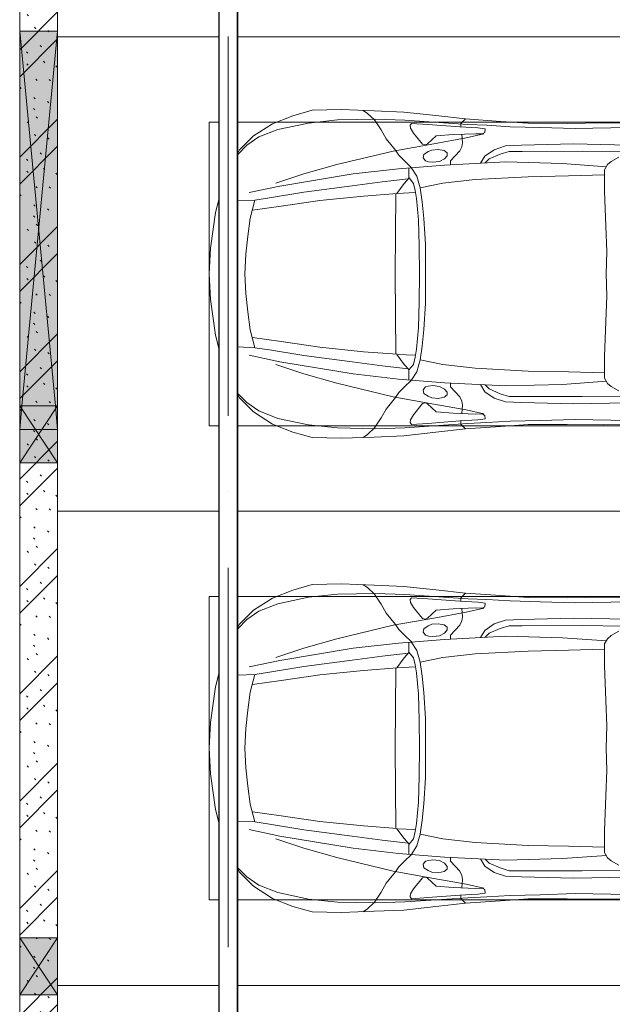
# Model space of a CAD drawing. Header units: millimetres. Extents: x -32229 to 192519, y -13689 to 125138.
# Tile 188 of 256: x 37335 to 40460, y 104500 to 109690. Entities that reach past the tile are written whole.
import ezdxf

# ---------------------------------------------------------------- set-up
doc = ezdxf.new("R2010")
doc.units = ezdxf.units.MM
doc.linetypes.add('ADSK_Осевая', pattern=[2800, 2000, -400, 0, -400])
for name, color, linetype, lineweight in [('A-DETL-GENF-OTLN', 7, 'Continuous', 18), ('A-GLAZ-____-MCUT', 7, 'Continuous', 9), ('A-GLAZ-____-OTLN', 7, 'Continuous', 18), ('A-WALL-____-PATT', 7, 'Continuous', 40), ('C-PRKG-____-OTLN', 7, 'Continuous', 18), ('E-CABL-TRAY-CNTR', 7, 'ADSK_Осевая', 18), ('E-CABL-TRAY-OTLN', 7, 'Continuous', 18), ('I-WALL-____-MCUT', 7, 'Continuous', 40)]:
    doc.layers.add(name, color=color, linetype=linetype, lineweight=lineweight)

# ---------------------------------------------------------------- blocks, each defined once
blk = doc.blocks.new('АР_Машиноместо - 4900x2400_М__5300х2500_-V27--01 ЭЛ')
at = {"layer": 'A-DETL-GENF-OTLN', "color": 253, "lineweight": 13, "true_color": 0xaaaaaa}
for p, q in [((927, 4466.6), (858.8, 4450)), ((1114.6, 4493), (927, 4466.6)), ((1250, 4500), (1114.6, 4493)), ((1250, 4500), (1385.4, 4493)), ((1385.4, 4493), (1573, 4466.6)), ((1573, 4466.6), (1641.2, 4450)), ((596.3, 4340.6), (522.5, 4267.9)), ((612.9, 4350), (596.3, 4340.6)), ((861.2, 4260.3), (865, 4350)), ((1250, 4312), (1146, 4306.7)), ((1250, 4312), (1354, 4306.7)), ((1638.8, 4260.3), (1635, 4350)), ((1887.1, 4350), (1903.7, 4340.6)), ((1903.7, 4340.6), (1977.5, 4267.9)), ((522.5, 4267.9), (458.6, 4167)), ((955.5, 4283.9), (861, 4259.4)), ((914, 4272.5), (893.6, 4121.6)), ((1050.4, 4297.3), (955.5, 4283.9)), ((1146, 4306.7), (1050.4, 4297.3)), ((1354, 4306.7), (1449.6, 4297.3)), ((1449.6, 4297.3), (1544.5, 4283.9)), ((1544.5, 4283.9), (1639, 4259.4)), ((1586, 4272.5), (1606.4, 4121.6)), ((1977.5, 4267.9), (2041.4, 4167)), ((458.6, 4167), (416.4, 4059.2)), ((2041.4, 4167), (2083.6, 4059.2)), ((893.6, 4121.6), (863.9, 3917.5)), ((1606.4, 4121.6), (1636.1, 3917.5)), ((416.4, 4059.2), (387.4, 3958.4)), ((2083.6, 4059.2), (2112.6, 3958.4)), ((387.4, 3958.4), (384, 3802.9)), ((2112.6, 3958.4), (2116, 3802.9)), ((863.9, 3917.5), (840.1, 3687.8)), ((1636.1, 3917.5), (1659.9, 3687.8)), ((384, 3802.9), (390.2, 3630)), ((2116, 3802.9), (2109.8, 3630)), ((403.8, 3665.5), (388.1, 3688.4)), ((840.1, 3687.8), (826.6, 3509.6)), ((1659.9, 3687.8), (1673.4, 3509.6)), ((2096.2, 3665.5), (2111.9, 3688.4)), ((438.6, 3629.8), (403.8, 3665.5)), ((2061.4, 3629.8), (2096.2, 3665.5)), ((390.2, 3630), (397.1, 3474.2)), ((491.4, 3594.2), (438.6, 3629.8)), ((537.9, 3567), (491.4, 3594.2)), ((1962.1, 3567), (2008.6, 3594.2)), ((2008.6, 3594.2), (2061.4, 3629.8)), ((2109.8, 3630), (2102.9, 3474.2)), ((598.3, 3518.6), (537.9, 3567)), ((1901.7, 3518.6), (1962.1, 3567)), ((624.9, 3501.2), (598.3, 3518.6)), ((654.7, 3470.4), (624.9, 3501.2)), ((676.4, 3260.1), (695.7, 3502.8)), ((773.2, 3472.4), (825.6, 3512.1)), ((825.6, 3512.1), (821, 3413)), ((1250, 3520.1), (827.2, 3517.2)), ((1250, 3520.1), (1672.8, 3517.2)), ((1674.4, 3512.1), (1679, 3413)), ((1726.8, 3472.4), (1674.4, 3512.1)), ((1823.6, 3260.1), (1804.3, 3502.8)), ((1845.3, 3470.4), (1875.1, 3501.2)), ((1875.1, 3501.2), (1901.7, 3518.6)), ((397.1, 3474.2), (415.7, 3305.9)), ((456.6, 3434.5), (466.2, 3441.1)), ((462.2, 3347.3), (456.6, 3434.5)), ((466.2, 3441.1), (481.5, 3439.1)), ((481.5, 3439.1), (508, 3422.8)), ((690.2, 3433.7), (654.7, 3470.4)), ((744.1, 3447.2), (691.3, 3447.2)), ((773, 3424.2), (744.1, 3447.2)), ((744.3, 3447), (773.2, 3472.4)), ((1755.7, 3447), (1726.8, 3472.4)), ((1727, 3424.2), (1755.7, 3447)), ((1755.7, 3447.2), (1808.7, 3447.2)), ((1809.8, 3433.7), (1845.3, 3470.4)), ((2018.5, 3439.1), (1992, 3422.8)), ((2033.8, 3441.1), (2018.5, 3439.1)), ((2043.4, 3434.5), (2033.8, 3441.1)), ((2037.8, 3347.3), (2043.4, 3434.5)), ((2102.9, 3474.2), (2084.3, 3305.9)), ((508, 3422.8), (566.8, 3375.1)), ((566.8, 3375.1), (569.7, 3360.7)), ((811.1, 3414.8), (773, 3424.2)), ((853.3, 3407.2), (811.1, 3414.8)), ((965.3, 3397.8), (853.3, 3407.2)), ((1102.5, 3394.3), (965.3, 3397.8)), ((1250, 3391.3), (1102.5, 3394.3)), ((1250, 3391.3), (1397.5, 3394.3)), ((1397.5, 3394.3), (1534.7, 3397.8)), ((1534.7, 3397.8), (1646.7, 3407.2)), ((1646.7, 3407.2), (1688.9, 3414.8)), ((1688.9, 3414.8), (1727, 3424.2)), ((1933.2, 3375.1), (1930.3, 3360.7)), ((1992, 3422.8), (1933.2, 3375.1)), ((474.8, 3179.9), (462.2, 3347.3)), ((564.6, 3349.7), (522.2, 3303.2)), ((569.7, 3360.7), (564.6, 3349.7)), ((593.6, 3292.5), (597.1, 3327.4)), ((597.1, 3327.4), (605.2, 3346.8)), ((605.2, 3346.8), (620, 3369.3)), ((620, 3369.3), (638.7, 3372.5)), ((638.7, 3372.5), (654.1, 3360.7)), ((654.1, 3360.7), (658.7, 3344.5)), ((658.7, 3344.5), (661.1, 3321.2)), ((1841.3, 3344.5), (1838.9, 3321.2)), ((1845.9, 3360.7), (1841.3, 3344.5)), ((1861.3, 3372.5), (1845.9, 3360.7)), ((1880, 3369.3), (1861.3, 3372.5)), ((1894.8, 3346.8), (1880, 3369.3)), ((1902.9, 3327.4), (1894.8, 3346.8)), ((1906.4, 3292.5), (1902.9, 3327.4)), ((1930.3, 3360.7), (1935.4, 3349.7)), ((1935.4, 3349.7), (1977.8, 3303.2)), ((2025.2, 3179.9), (2037.8, 3347.3)), ((415.7, 3305.9), (432.8, 3149.3)), ((522.2, 3303.2), (515.3, 3213.7)), ((599.8, 3262.3), (593.6, 3292.5)), ((657.2, 3286.3), (643.2, 3259.9)), ((661.1, 3321.2), (657.2, 3286.3)), ((1838.9, 3321.2), (1842.8, 3286.3)), ((1842.8, 3286.3), (1856.8, 3259.9)), ((1900.2, 3262.3), (1906.4, 3292.5)), ((1977.8, 3303.2), (1984.7, 3213.7)), ((2084.3, 3305.9), (2067.1, 3148.3)), ((612.1, 3245.7), (599.8, 3262.3)), ((654.5, 3228.1), (601.7, 3179.4)), ((626.8, 3246.1), (612.1, 3245.7)), ((643.2, 3259.9), (626.8, 3246.1)), ((674.6, 3227.6), (654.5, 3228.1)), ((659.3, 2936), (676.4, 3260.1)), ((1840.7, 2936), (1823.6, 3260.1)), ((1825.4, 3227.6), (1845.5, 3228.1)), ((1845.5, 3228.1), (1898.3, 3179.4)), ((1856.8, 3259.9), (1873.2, 3246.1)), ((1873.2, 3246.1), (1887.9, 3245.7)), ((1887.9, 3245.7), (1900.2, 3262.3)), ((456.9, 3174.2), (432.9, 3148.3)), ((475.2, 3173.5), (456.9, 3174.2)), ((480.8, 3085), (474.8, 3179.9)), ((515.3, 3213.7), (510.9, 3094.6)), ((558.4, 3165.4), (513.6, 3168)), ((579.5, 3167.7), (558.4, 3165.4)), ((601.7, 3179.4), (579.5, 3167.7)), ((1898.3, 3179.4), (1920.5, 3167.7)), ((1920.5, 3167.7), (1941.6, 3165.4)), ((1941.6, 3165.4), (1986.4, 3168)), ((1984.7, 3213.7), (1989.1, 3094.6)), ((2019.2, 3085), (2025.2, 3179.9)), ((2024.8, 3173.5), (2043.1, 3174.2)), ((2043.1, 3174.2), (2067.1, 3148.3)), ((432.8, 3149.3), (446, 2964.8)), ((2067.2, 3149.3), (2054, 2964.8)), ((485.6, 3046.1), (480.8, 3085)), ((510.9, 3094.6), (512.2, 3061.4)), ((1989.1, 3094.6), (1987.8, 3061.4)), ((2014.4, 3046.1), (2019.2, 3085)), ((504.5, 3046.6), (485.6, 3046.1)), ((512.2, 3061.4), (504.5, 3046.6)), ((643.6, 3024.6), (618.7, 2966.7)), ((665.1, 3046.1), (643.6, 3024.6)), ((1834.9, 3046.1), (1856.4, 3024.6)), ((1856.4, 3024.6), (1881.3, 2966.7)), ((1987.8, 3061.4), (1995.5, 3046.6)), ((1995.5, 3046.6), (2014.4, 3046.1)), ((446, 2964.8), (456.1, 2818.3)), ((618.7, 2966.7), (604.4, 2919.4)), ((1881.3, 2966.7), (1895.6, 2919.4)), ((2054, 2964.8), (2043.9, 2818.3)), ((604.4, 2919.4), (604.4, 2850.8)), ((667.8, 2638.3), (659.3, 2936)), ((1832.2, 2638.3), (1840.7, 2936)), ((1895.6, 2919.4), (1895.6, 2850.8)), ((456.1, 2818.3), (456.8, 2613.6)), ((604.4, 2850.8), (603.5, 2534.3)), ((1895.6, 2850.8), (1896.5, 2534.3)), ((2043.9, 2818.3), (2043.2, 2613.6)), ((456.8, 2613.6), (454.5, 2423.6)), ((684.8, 2406.5), (667.8, 2638.3)), ((1815.2, 2406.5), (1832.2, 2638.3)), ((2043.2, 2613.6), (2045.5, 2423.6)), ((603.5, 2534.3), (606.1, 2314.9)), ((1896.5, 2534.3), (1893.9, 2314.9)), ((454.5, 2423.6), (456, 2301.1)), ((672.8, 2399.7), (656.7, 2380.3)), ((700.6, 2415.4), (672.8, 2399.7)), ((813.8, 2416.7), (700.6, 2415.4)), ((999.2, 2409.3), (813.8, 2416.7)), ((1132.7, 2404.6), (999.2, 2409.3)), ((1250, 2406.6), (1132.7, 2404.6)), ((1250, 2406.6), (1367.3, 2404.6)), ((1367.3, 2404.6), (1500.8, 2409.3)), ((1500.8, 2409.3), (1686.2, 2416.7)), ((1686.2, 2416.7), (1799.4, 2415.4)), ((1799.4, 2415.4), (1827.2, 2399.7)), ((1827.2, 2399.7), (1843.3, 2380.3)), ((2045.5, 2423.6), (2044, 2301.1)), ((656.7, 2380.3), (633.8, 2340.5)), ((1843.3, 2380.3), (1866.2, 2340.5))]:
    blk.add_line(p, q, dxfattribs=at)
at = {"layer": 'A-DETL-GENF-OTLN', "color": 254, "lineweight": 13, "true_color": 0xd4d4d4}
for p, q in [((620, 4350), (571.5, 4303.1)), ((1880, 4350), (1928.5, 4303.1)), ((571.5, 4303.1), (527.8, 4239.8)), ((786.9, 4128.3), (821.1, 4289.8)), ((849, 4182.8), (861.2, 4260.3)), ((1651, 4182.8), (1638.8, 4260.3)), ((1713.1, 4128.3), (1678.9, 4289.8)), ((1928.5, 4303.1), (1972.2, 4239.8)), ((527.8, 4239.8), (488.6, 4138.1)), ((1972.2, 4239.8), (2011.4, 4138.1)), ((819.4, 4000.8), (849, 4182.8)), ((1680.6, 4000.8), (1651, 4182.8)), ((488.6, 4138.1), (454.7, 3976.8)), ((722.7, 4001.8), (771.7, 4149.8)), ((723.2, 3741.5), (786.9, 4128.3)), ((1776.8, 3741.5), (1713.1, 4128.3)), ((1777.3, 4001.8), (1728.3, 4149.8)), ((2011.4, 4138.1), (2045.3, 3976.8)), ((673.6, 3827.1), (722.7, 4001.8)), ((785.7, 3746.6), (819.4, 4000.8)), ((1714.3, 3746.6), (1680.6, 4000.8)), ((1826.4, 3827.1), (1777.3, 4001.8)), ((454.7, 3976.8), (438.6, 3823.4)), ((2045.3, 3976.8), (2061.4, 3823.4)), ((438.6, 3823.4), (434.2, 3623.7)), ((602.3, 3530.2), (673.6, 3827.1)), ((1897.7, 3530.2), (1826.4, 3827.1)), ((2061.4, 3823.4), (2065.8, 3623.7)), ((695.7, 3502.8), (723.2, 3741.5)), ((765.5, 3589.1), (785.7, 3746.6)), ((1734.5, 3589.1), (1714.3, 3746.6)), ((1804.3, 3502.8), (1776.8, 3741.5)), ((434.2, 3623.7), (439.5, 3468.5)), ((749.1, 3450.8), (765.5, 3589.1)), ((1750.9, 3450.8), (1734.5, 3589.1)), ((2065.8, 3623.7), (2060.5, 3468.5)), ((564, 3316.2), (602.3, 3530.2)), ((1936, 3316.2), (1897.7, 3530.2)), ((439.5, 3468.5), (462, 3136.6)), ((734.6, 3405.8), (688.5, 3435.5)), ((1765.4, 3405.8), (1811.5, 3435.5)), ((2060.5, 3468.5), (2038, 3136.6)), ((797.1, 3388.2), (734.6, 3405.8)), ((771.7, 3268.5), (797.1, 3388.2)), ((870, 3377.1), (797.1, 3388.2)), ((957.1, 3368.9), (870, 3377.1)), ((1542.9, 3368.9), (1630, 3377.1)), ((1630, 3377.1), (1702.9, 3388.2)), ((1702.9, 3388.2), (1765.4, 3405.8)), ((1728.3, 3268.5), (1702.9, 3388.2)), ((1093.5, 3360.7), (957.1, 3368.9)), ((1250, 3360.7), (1093.5, 3360.7)), ((1250, 3360.7), (1406.5, 3360.7)), ((1406.5, 3360.7), (1542.9, 3368.9)), ((532.7, 3145.9), (564, 3316.2)), ((1967.3, 3145.9), (1936, 3316.2)), ((752.8, 3099), (771.7, 3268.5)), ((1747.2, 3099), (1728.3, 3268.5)), ((462, 3136.6), (466.3, 3036.3)), ((512.5, 3053.2), (532.7, 3145.9)), ((1987.5, 3053.2), (1967.3, 3145.9)), ((2038, 3136.6), (2033.7, 3036.3)), ((629, 3048.1), (666.7, 3069.7)), ((737.8, 2818.3), (752.8, 3099)), ((1762.2, 2818.3), (1747.2, 3099)), ((1871, 3048.1), (1833.3, 3069.7)), ((466.3, 3036.3), (473.9, 2913.7)), ((595.2, 2997.9), (629, 3048.1)), ((1904.8, 2997.9), (1871, 3048.1)), ((2033.7, 3036.3), (2026.1, 2913.7)), ((575.7, 2937.4), (595.2, 2997.9)), ((1924.3, 2937.4), (1904.8, 2997.9)), ((473.9, 2913.7), (477.8, 2754.7)), ((571.6, 2853.3), (575.7, 2937.4)), ((1928.4, 2853.3), (1924.3, 2937.4)), ((2026.1, 2913.7), (2022.2, 2754.7)), ((564.4, 2580.5), (571.6, 2853.3)), ((733.8, 2606.7), (737.8, 2818.3)), ((1766.2, 2606.7), (1762.2, 2818.3)), ((1935.6, 2580.5), (1928.4, 2853.3)), ((477.8, 2754.7), (483.3, 2571.4)), ((2022.2, 2754.7), (2016.7, 2571.4)), ((728.4, 2415.7), (733.8, 2606.7)), ((1771.6, 2415.7), (1766.2, 2606.7)), ((483.3, 2571.4), (478, 2290)), ((570.6, 2291.4), (564.4, 2580.5)), ((1929.4, 2291.4), (1935.6, 2580.5)), ((2016.7, 2571.4), (2022, 2290))]:
    blk.add_line(p, q, dxfattribs=at)
at = {"layer": 'C-PRKG-____-OTLN', "color": 253, "lineweight": 13, "true_color": 0xaaaaaa}
for p, q in [((0, 4450), (0, 5300)), ((2500, 4450), (2500, 5300)), ((450, 4500), (2050, 4500)), ((450, 4450), (450, 4500)), ((2050, 4450), (2050, 4500)), ((0, 0), (0, 4350)), ((450, 800), (450, 4350)), ((2050, 800), (2050, 4350)), ((2500, 0), (2500, 4350))]:
    blk.add_line(p, q, dxfattribs=at)
blk = doc.blocks.new('АР_Машиноместо - 4900x2400_М__5300х2500_-V28--01 ЭЛ')
at = {"layer": 'A-DETL-GENF-OTLN', "color": 253, "lineweight": 13, "true_color": 0xaaaaaa}
for p, q in [((454.5, -2423.6), (456, -2301.1)), ((603.5, -2534.3), (606.1, -2314.9)), ((1896.5, -2534.3), (1893.9, -2314.9)), ((2045.5, -2423.6), (2044, -2301.1)), ((656.7, -2380.3), (633.8, -2340.5)), ((672.8, -2399.7), (656.7, -2380.3)), ((1827.2, -2399.7), (1843.3, -2380.3)), ((1843.3, -2380.3), (1866.2, -2340.5)), ((456.8, -2613.6), (454.5, -2423.6)), ((684.8, -2406.5), (667.8, -2638.3)), ((700.6, -2415.4), (672.8, -2399.7)), ((813.8, -2416.7), (700.6, -2415.4)), ((999.2, -2409.3), (813.8, -2416.7)), ((1132.7, -2404.6), (999.2, -2409.3)), ((1250, -2406.6), (1132.7, -2404.6)), ((1250, -2406.6), (1367.3, -2404.6)), ((1367.3, -2404.6), (1500.8, -2409.3)), ((1500.8, -2409.3), (1686.2, -2416.7)), ((1686.2, -2416.7), (1799.4, -2415.4)), ((1799.4, -2415.4), (1827.2, -2399.7)), ((1815.2, -2406.5), (1832.2, -2638.3)), ((2043.2, -2613.6), (2045.5, -2423.6)), ((604.4, -2850.8), (603.5, -2534.3)), ((1895.6, -2850.8), (1896.5, -2534.3)), ((456.1, -2818.3), (456.8, -2613.6)), ((667.8, -2638.3), (659.3, -2936)), ((1832.2, -2638.3), (1840.7, -2936)), ((2043.9, -2818.3), (2043.2, -2613.6)), ((446, -2964.8), (456.1, -2818.3)), ((604.4, -2919.4), (604.4, -2850.8)), ((1895.6, -2919.4), (1895.6, -2850.8)), ((2054, -2964.8), (2043.9, -2818.3)), ((618.7, -2966.7), (604.4, -2919.4)), ((659.3, -2936), (676.4, -3260.1)), ((1840.7, -2936), (1823.6, -3260.1)), ((1881.3, -2966.7), (1895.6, -2919.4)), ((432.8, -3149.3), (446, -2964.8)), ((643.6, -3024.6), (618.7, -2966.7)), ((1856.4, -3024.6), (1881.3, -2966.7)), ((2067.2, -3149.3), (2054, -2964.8)), ((485.6, -3046.1), (480.8, -3085)), ((504.5, -3046.6), (485.6, -3046.1)), ((512.2, -3061.4), (504.5, -3046.6)), ((510.9, -3094.6), (512.2, -3061.4)), ((665.1, -3046.1), (643.6, -3024.6)), ((1834.9, -3046.1), (1856.4, -3024.6)), ((1987.8, -3061.4), (1995.5, -3046.6)), ((1989.1, -3094.6), (1987.8, -3061.4)), ((1995.5, -3046.6), (2014.4, -3046.1)), ((2014.4, -3046.1), (2019.2, -3085)), ((480.8, -3085), (474.8, -3179.9)), ((515.3, -3213.7), (510.9, -3094.6)), ((1984.7, -3213.7), (1989.1, -3094.6)), ((2019.2, -3085), (2025.2, -3179.9)), ((415.7, -3305.9), (432.8, -3149.3)), ((456.9, -3174.2), (432.9, -3148.3)), ((558.4, -3165.4), (513.6, -3168)), ((579.5, -3167.7), (558.4, -3165.4)), ((1920.5, -3167.7), (1941.6, -3165.4)), ((1941.6, -3165.4), (1986.4, -3168)), ((2043.1, -3174.2), (2067.1, -3148.3)), ((2084.3, -3305.9), (2067.1, -3148.3)), ((475.2, -3173.5), (456.9, -3174.2)), ((474.8, -3179.9), (462.2, -3347.3)), ((522.2, -3303.2), (515.3, -3213.7)), ((601.7, -3179.4), (579.5, -3167.7)), ((654.5, -3228.1), (601.7, -3179.4)), ((1845.5, -3228.1), (1898.3, -3179.4)), ((1898.3, -3179.4), (1920.5, -3167.7)), ((1977.8, -3303.2), (1984.7, -3213.7)), ((2024.8, -3173.5), (2043.1, -3174.2)), ((2025.2, -3179.9), (2037.8, -3347.3)), ((599.8, -3262.3), (593.6, -3292.5)), ((612.1, -3245.7), (599.8, -3262.3)), ((626.8, -3246.1), (612.1, -3245.7)), ((643.2, -3259.9), (626.8, -3246.1)), ((657.2, -3286.3), (643.2, -3259.9)), ((674.6, -3227.6), (654.5, -3228.1)), ((676.4, -3260.1), (695.7, -3502.8)), ((1823.6, -3260.1), (1804.3, -3502.8)), ((1825.4, -3227.6), (1845.5, -3228.1)), ((1842.8, -3286.3), (1856.8, -3259.9)), ((1856.8, -3259.9), (1873.2, -3246.1)), ((1873.2, -3246.1), (1887.9, -3245.7)), ((1887.9, -3245.7), (1900.2, -3262.3)), ((1900.2, -3262.3), (1906.4, -3292.5)), ((397.1, -3474.2), (415.7, -3305.9)), ((564.6, -3349.7), (522.2, -3303.2)), ((593.6, -3292.5), (597.1, -3327.4)), ((661.1, -3321.2), (657.2, -3286.3)), ((658.7, -3344.5), (661.1, -3321.2)), ((1838.9, -3321.2), (1842.8, -3286.3)), ((1841.3, -3344.5), (1838.9, -3321.2)), ((1906.4, -3292.5), (1902.9, -3327.4)), ((1935.4, -3349.7), (1977.8, -3303.2)), ((2102.9, -3474.2), (2084.3, -3305.9)), ((462.2, -3347.3), (456.6, -3434.5)), ((569.7, -3360.7), (564.6, -3349.7)), ((566.8, -3375.1), (569.7, -3360.7)), ((597.1, -3327.4), (605.2, -3346.8)), ((605.2, -3346.8), (620, -3369.3)), ((620, -3369.3), (638.7, -3372.5)), ((638.7, -3372.5), (654.1, -3360.7)), ((654.1, -3360.7), (658.7, -3344.5)), ((1845.9, -3360.7), (1841.3, -3344.5)), ((1861.3, -3372.5), (1845.9, -3360.7)), ((1880, -3369.3), (1861.3, -3372.5)), ((1894.8, -3346.8), (1880, -3369.3)), ((1902.9, -3327.4), (1894.8, -3346.8)), ((1930.3, -3360.7), (1935.4, -3349.7)), ((1933.2, -3375.1), (1930.3, -3360.7)), ((2037.8, -3347.3), (2043.4, -3434.5)), ((481.5, -3439.1), (508, -3422.8)), ((508, -3422.8), (566.8, -3375.1)), ((773, -3424.2), (744.1, -3447.2)), ((811.1, -3414.8), (773, -3424.2)), ((853.3, -3407.2), (811.1, -3414.8)), ((825.6, -3512.1), (821, -3413)), ((965.3, -3397.8), (853.3, -3407.2)), ((1102.5, -3394.3), (965.3, -3397.8)), ((1250, -3391.3), (1102.5, -3394.3)), ((1250, -3391.3), (1397.5, -3394.3)), ((1397.5, -3394.3), (1534.7, -3397.8)), ((1534.7, -3397.8), (1646.7, -3407.2)), ((1646.7, -3407.2), (1688.9, -3414.8)), ((1674.4, -3512.1), (1679, -3413)), ((1688.9, -3414.8), (1727, -3424.2)), ((1727, -3424.2), (1755.7, -3447)), ((1992, -3422.8), (1933.2, -3375.1)), ((2018.5, -3439.1), (1992, -3422.8)), ((390.2, -3630), (397.1, -3474.2)), ((456.6, -3434.5), (466.2, -3441.1)), ((466.2, -3441.1), (481.5, -3439.1)), ((654.7, -3470.4), (624.9, -3501.2)), ((690.2, -3433.7), (654.7, -3470.4)), ((744.1, -3447.2), (691.3, -3447.2)), ((744.3, -3447), (773.2, -3472.4)), ((773.2, -3472.4), (825.6, -3512.1)), ((1726.8, -3472.4), (1674.4, -3512.1)), ((1755.7, -3447), (1726.8, -3472.4)), ((1755.7, -3447.2), (1808.7, -3447.2)), ((1809.8, -3433.7), (1845.3, -3470.4)), ((1845.3, -3470.4), (1875.1, -3501.2)), ((2033.8, -3441.1), (2018.5, -3439.1)), ((2043.4, -3434.5), (2033.8, -3441.1)), ((2109.8, -3630), (2102.9, -3474.2)), ((598.3, -3518.6), (537.9, -3567)), ((624.9, -3501.2), (598.3, -3518.6)), ((840.1, -3687.8), (826.6, -3509.6)), ((1250, -3520.1), (827.2, -3517.2)), ((1250, -3520.1), (1672.8, -3517.2)), ((1659.9, -3687.8), (1673.4, -3509.6)), ((1875.1, -3501.2), (1901.7, -3518.6)), ((1901.7, -3518.6), (1962.1, -3567)), ((537.9, -3567), (491.4, -3594.2)), ((1962.1, -3567), (2008.6, -3594.2)), ((384, -3802.9), (390.2, -3630)), ((438.6, -3629.8), (403.8, -3665.5)), ((491.4, -3594.2), (438.6, -3629.8)), ((2008.6, -3594.2), (2061.4, -3629.8)), ((2061.4, -3629.8), (2096.2, -3665.5)), ((2116, -3802.9), (2109.8, -3630)), ((403.8, -3665.5), (388.1, -3688.4)), ((2096.2, -3665.5), (2111.9, -3688.4)), ((863.9, -3917.5), (840.1, -3687.8)), ((1636.1, -3917.5), (1659.9, -3687.8)), ((387.4, -3958.4), (384, -3802.9)), ((2112.6, -3958.4), (2116, -3802.9)), ((893.6, -4121.6), (863.9, -3917.5)), ((1606.4, -4121.6), (1636.1, -3917.5)), ((416.4, -4059.2), (387.4, -3958.4)), ((2083.6, -4059.2), (2112.6, -3958.4)), ((458.6, -4167), (416.4, -4059.2)), ((2041.4, -4167), (2083.6, -4059.2)), ((914, -4272.5), (893.6, -4121.6)), ((1586, -4272.5), (1606.4, -4121.6)), ((522.5, -4267.9), (458.6, -4167)), ((1977.5, -4267.9), (2041.4, -4167)), ((596.3, -4340.6), (522.5, -4267.9)), ((955.5, -4283.9), (861, -4259.4)), ((861.2, -4260.3), (865, -4350)), ((1050.4, -4297.3), (955.5, -4283.9)), ((1146, -4306.7), (1050.4, -4297.3)), ((1250, -4312), (1146, -4306.7)), ((1250, -4312), (1354, -4306.7)), ((1354, -4306.7), (1449.6, -4297.3)), ((1449.6, -4297.3), (1544.5, -4283.9)), ((1544.5, -4283.9), (1639, -4259.4)), ((1638.8, -4260.3), (1635, -4350)), ((1903.7, -4340.6), (1977.5, -4267.9)), ((612.9, -4350), (596.3, -4340.6)), ((1887.1, -4350), (1903.7, -4340.6)), ((927, -4466.6), (858.8, -4450)), ((1573, -4466.6), (1641.2, -4450)), ((1114.6, -4493), (927, -4466.6)), ((1250, -4500), (1114.6, -4493)), ((1250, -4500), (1385.4, -4493)), ((1385.4, -4493), (1573, -4466.6))]:
    blk.add_line(p, q, dxfattribs=at)
at = {"layer": 'A-DETL-GENF-OTLN', "color": 254, "lineweight": 13, "true_color": 0xd4d4d4}
for p, q in [((483.3, -2571.4), (478, -2290)), ((570.6, -2291.4), (564.4, -2580.5)), ((1929.4, -2291.4), (1935.6, -2580.5)), ((2016.7, -2571.4), (2022, -2290)), ((728.4, -2415.7), (733.8, -2606.7)), ((1771.6, -2415.7), (1766.2, -2606.7)), ((477.8, -2754.7), (483.3, -2571.4)), ((564.4, -2580.5), (571.6, -2853.3)), ((1935.6, -2580.5), (1928.4, -2853.3)), ((2022.2, -2754.7), (2016.7, -2571.4)), ((733.8, -2606.7), (737.8, -2818.3)), ((1766.2, -2606.7), (1762.2, -2818.3)), ((473.9, -2913.7), (477.8, -2754.7)), ((2026.1, -2913.7), (2022.2, -2754.7)), ((571.6, -2853.3), (575.7, -2937.4)), ((737.8, -2818.3), (752.8, -3099)), ((1762.2, -2818.3), (1747.2, -3099)), ((1928.4, -2853.3), (1924.3, -2937.4)), ((466.3, -3036.3), (473.9, -2913.7)), ((575.7, -2937.4), (595.2, -2997.9)), ((1924.3, -2937.4), (1904.8, -2997.9)), ((2033.7, -3036.3), (2026.1, -2913.7)), ((595.2, -2997.9), (629, -3048.1)), ((1904.8, -2997.9), (1871, -3048.1)), ((462, -3136.6), (466.3, -3036.3)), ((512.5, -3053.2), (532.7, -3145.9)), ((629, -3048.1), (666.7, -3069.7)), ((1871, -3048.1), (1833.3, -3069.7)), ((1987.5, -3053.2), (1967.3, -3145.9)), ((2038, -3136.6), (2033.7, -3036.3)), ((752.8, -3099), (771.7, -3268.5)), ((1747.2, -3099), (1728.3, -3268.5)), ((439.5, -3468.5), (462, -3136.6)), ((532.7, -3145.9), (564, -3316.2)), ((1967.3, -3145.9), (1936, -3316.2)), ((2060.5, -3468.5), (2038, -3136.6)), ((771.7, -3268.5), (797.1, -3388.2)), ((1728.3, -3268.5), (1702.9, -3388.2)), ((564, -3316.2), (602.3, -3530.2)), ((1936, -3316.2), (1897.7, -3530.2)), ((957.1, -3368.9), (870, -3377.1)), ((1093.5, -3360.7), (957.1, -3368.9)), ((1250, -3360.7), (1093.5, -3360.7)), ((1250, -3360.7), (1406.5, -3360.7)), ((1406.5, -3360.7), (1542.9, -3368.9)), ((1542.9, -3368.9), (1630, -3377.1)), ((734.6, -3405.8), (688.5, -3435.5)), ((797.1, -3388.2), (734.6, -3405.8)), ((870, -3377.1), (797.1, -3388.2)), ((1630, -3377.1), (1702.9, -3388.2)), ((1702.9, -3388.2), (1765.4, -3405.8)), ((1765.4, -3405.8), (1811.5, -3435.5)), ((434.2, -3623.7), (439.5, -3468.5)), ((749.1, -3450.8), (765.5, -3589.1)), ((1750.9, -3450.8), (1734.5, -3589.1)), ((2065.8, -3623.7), (2060.5, -3468.5)), ((695.7, -3502.8), (723.2, -3741.5)), ((1804.3, -3502.8), (1776.8, -3741.5)), ((602.3, -3530.2), (673.6, -3827.1)), ((1897.7, -3530.2), (1826.4, -3827.1)), ((438.6, -3823.4), (434.2, -3623.7)), ((765.5, -3589.1), (785.7, -3746.6)), ((1734.5, -3589.1), (1714.3, -3746.6)), ((2061.4, -3823.4), (2065.8, -3623.7)), ((723.2, -3741.5), (786.9, -4128.3)), ((785.7, -3746.6), (819.4, -4000.8)), ((1714.3, -3746.6), (1680.6, -4000.8)), ((1776.8, -3741.5), (1713.1, -4128.3)), ((454.7, -3976.8), (438.6, -3823.4)), ((673.6, -3827.1), (722.7, -4001.8)), ((1826.4, -3827.1), (1777.3, -4001.8)), ((2045.3, -3976.8), (2061.4, -3823.4)), ((488.6, -4138.1), (454.7, -3976.8)), ((2011.4, -4138.1), (2045.3, -3976.8)), ((722.7, -4001.8), (771.7, -4149.8)), ((819.4, -4000.8), (849, -4182.8)), ((1680.6, -4000.8), (1651, -4182.8)), ((1777.3, -4001.8), (1728.3, -4149.8)), ((527.8, -4239.8), (488.6, -4138.1)), ((786.9, -4128.3), (821.1, -4289.8)), ((1713.1, -4128.3), (1678.9, -4289.8)), ((1972.2, -4239.8), (2011.4, -4138.1)), ((849, -4182.8), (861.2, -4260.3)), ((1651, -4182.8), (1638.8, -4260.3)), ((571.5, -4303.1), (527.8, -4239.8)), ((1928.5, -4303.1), (1972.2, -4239.8)), ((620, -4350), (571.5, -4303.1)), ((1880, -4350), (1928.5, -4303.1))]:
    blk.add_line(p, q, dxfattribs=at)
at = {"layer": 'C-PRKG-____-OTLN', "color": 253, "lineweight": 13, "true_color": 0xaaaaaa}
for p, q in [((0, 0), (0, -4350)), ((2500, 0), (2500, -4350)), ((450, -800), (450, -4350)), ((2050, -800), (2050, -4350)), ((0, -4450), (0, -5300)), ((450, -4450), (450, -4500)), ((2050, -4450), (2050, -4500)), ((2500, -4450), (2500, -5300)), ((450, -4500), (2050, -4500))]:
    blk.add_line(p, q, dxfattribs=at)
blk = doc.blocks.new('АР_Отверстие прямоугольное - ВК-4025441--01 ЭЛ')
at = {"layer": 'A-GLAZ-____-OTLN', "lineweight": 13, "true_color": 0xf0f0f0}
blk.add_hatch(color=7, dxfattribs=at).paths.add_polyline_path([(275, -100), (275, 100), (-25, 100), (-25, -100)])
at = {"layer": 'A-GLAZ-____-MCUT', "color": 253, "lineweight": 13, "true_color": 0xaaaaaa}
for p, q in [((-25, 100), (-25, -100)), ((275, 100), (275, -100))]:
    blk.add_line(p, q, dxfattribs=at)
at = {"layer": 'A-GLAZ-____-OTLN', "color": 253, "lineweight": 5, "true_color": 0xaaaaaa}
for p, q in [((275, 100), (-25, -100)), ((-25, 100), (275, -100))]:
    blk.add_line(p, q, dxfattribs=at)
at = {"layer": 'A-GLAZ-____-OTLN', "color": 253, "lineweight": 13, "true_color": 0xaaaaaa}
for p, q in [((275, 100), (-25, 100)), ((-25, 100), (-25, -100)), ((275, -100), (275, 100)), ((-25, -100), (275, -100))]:
    blk.add_line(p, q, dxfattribs=at)
blk = doc.blocks.new('АР_Отверстие прямоугольное - ОВВ-6092178--01 ЭЛ')
at = {"layer": 'A-GLAZ-____-OTLN', "lineweight": 13, "true_color": 0xf0f0f0}
blk.add_hatch(color=7, dxfattribs=at).paths.add_polyline_path([(1175, 100), (-925, 100), (-925, -100), (1175, -100)])
at = {"layer": 'A-GLAZ-____-MCUT', "color": 253, "lineweight": 13, "true_color": 0xaaaaaa}
for p, q in [((-925, 100), (-925, -100)), ((1175, 100), (1175, -100))]:
    blk.add_line(p, q, dxfattribs=at)
at = {"layer": 'A-GLAZ-____-OTLN', "color": 253, "lineweight": 5, "true_color": 0xaaaaaa}
for p, q in [((-925, 100), (1050, -88.1)), ((1050, 88.1), (-925, -100)), ((1175, 100), (1050, 88.1)), ((1050, -88.1), (1175, -100))]:
    blk.add_line(p, q, dxfattribs=at)
at = {"layer": 'A-GLAZ-____-OTLN', "color": 253, "lineweight": 13, "true_color": 0xaaaaaa}
for p, q in [((1050, 100), (-925, 100)), ((-925, 100), (-925, -100)), ((1175, 100), (1050, 100)), ((1175, -100), (1175, 100)), ((-925, -100), (1050, -100)), ((1050, -100), (1175, -100))]:
    blk.add_line(p, q, dxfattribs=at)
blk = doc.blocks.new('АР_Отверстие прямоугольное - ВК-4520022--01 ЭЛ')
at = {"layer": 'A-GLAZ-____-OTLN', "lineweight": 13, "true_color": 0xf0f0f0}
blk.add_hatch(color=7, dxfattribs=at).paths.add_polyline_path([(275, -100), (275, 100), (-25, 100), (-25, -100)])
at = {"layer": 'A-GLAZ-____-MCUT', "color": 253, "lineweight": 13, "true_color": 0xaaaaaa}
for p, q in [((-25, 100), (-25, -100)), ((275, 100), (275, -100))]:
    blk.add_line(p, q, dxfattribs=at)
at = {"layer": 'A-GLAZ-____-OTLN', "color": 253, "lineweight": 5, "true_color": 0xaaaaaa}
for p, q in [((275, 100), (-25, -100)), ((-25, 100), (275, -100))]:
    blk.add_line(p, q, dxfattribs=at)
at = {"layer": 'A-GLAZ-____-OTLN', "color": 253, "lineweight": 13, "true_color": 0xaaaaaa}
for p, q in [((275, 100), (-25, 100)), ((-25, 100), (-25, -100)), ((275, -100), (275, 100)), ((-25, -100), (275, -100))]:
    blk.add_line(p, q, dxfattribs=at)
blk = doc.blocks.new('Наметкина 10_РД_АР_П_отсоединено_rvt-1--01 ЭЛ')
at = {"layer": 'A-WALL-____-PATT', "lineweight": 5, "true_color": 0xaaaaaa}
h = blk.add_hatch(dxfattribs=at)
h.set_pattern_fill('FP_6', color=253, style=0, pattern_type=2)
h.set_pattern_definition([(135, (300.56, 377.28), (-565.6854, 6e-14), [10, -790]), (135, (349.8, 474.73), (-565.6854, 6e-14), [10, -790]), (135, (423.93, 473.06), (-565.6854, 6e-14), [10, -790]), (135, (229.92, 447.9), (-565.6854, 6e-14), [10, -790]), (135, (155.08, 447.9), (-565.6854, 6e-14), [10, -790]), (135, (114.9, 369.03), (-565.6854, 6e-14), [10, -790]), (135, (132.43, 285.8), (-565.6854, 6e-14), [10, -790]), (135, (214.66, 322), (-565.6854, 6e-14), [10, -790]), (135, (198.16, 261.88), (-565.6854, 6e-14), [10, -790]), (135, (45.2, 272.9), (-565.6854, 6e-14), [10, -790]), (135, (42.32, 336.16), (-565.6854, 6e-14), [10, -790]), (135, (92.26, 192.24), (-565.6854, 6e-14), [10, -790]), (135, (7.07, 149.2), (-565.6854, 6e-14), [10, -790]), (135, (80.6, 95.1), (-565.6854, 6e-14), [10, -790]), (135, (79.53, 36.94), (-565.6854, 6e-14), [10, -790]), (135, (153.87, 74.56), (-565.6854, 6e-14), [10, -790]), (135, (228.35, 124.8), (-565.6854, 6e-14), [10, -790]), (135, (279.75, 180.4), (-565.6854, 6e-14), [10, -790]), (135, (282.9, 31.63), (-565.6854, 6e-14), [10, -790]), (135, (377.38, 53.45), (-565.6854, 6e-14), [10, -790]), (135, (352.28, 102.7), (-565.6854, 6e-14), [10, -790]), (135, (354.05, 0), (-565.6854, 6e-14), [10, -790]), (135, (553.23, 16.45), (-565.6854, 6e-14), [10, -790]), (135, (542.38, 63.45), (-565.6854, 6e-14), [10, -790]), (135, (536.58, 239.3), (-565.6854, 6e-14), [10, -790]), (135, (475.85, 203.9), (-565.6854, 6e-14), [10, -790]), (135, (475.85, 316.54), (-565.6854, 6e-14), [10, -790]), (135, (520.8, 408.7), (-565.6854, 6e-14), [10, -790]), (135, (551.1, 470.8), (-565.6854, 6e-14), [10, -790]), (135, (235.25, 537.93), (-565.6854, 6e-14), [10, -790]), (135, (407.25, 547.65), (-565.6854, 6e-14), [10, -790]), (135, (94.5, 558.6), (-565.6854, 6e-14), [10, -790]), (135, (46.4, 532.3), (-565.6854, 6e-14), [10, -790]), (135, (85.56, 465.04), (-565.6854, 6e-14), [10, -790]), (135, (355.53, 181.14), (-565.6854, 6e-14), [10, -790]), (135, (362.23, 243.6), (-565.6854, 6e-14), [10, -790]), (135, (413.45, 344.1), (-565.6854, 6e-14), [10, -790]), (135, (286.3, 273.25), (-565.6854, 6e-14), [10, -790]), (135, (423.02, 263.72), (-565.6854, 6e-14), [10, -790]), (135, (162.94, 190.2), (-565.6854, 6e-14), [10, -790]), (135, (470.25, 120.93), (-565.6854, 6e-14), [10, -790]), (135, (484.48, 9.78), (-565.6854, 6e-14), [10, -790]), (45, (0, 212.13), (-565.6854, 0), []), (45, (212.13, 0), (-565.6854, 0), []), (45, (353.55, 0), (-565.6854, 0), []), (45, (0, 353.55), (-565.6854, 0), [])])
h.paths.add_polyline_path([(37335.3, 104150), (37535.3, 104150), (37535.3, 110050), (37335.3, 110050), (37335.3, 104450)])
at = {"layer": 'I-WALL-____-MCUT', "color": 253, "lineweight": 13, "true_color": 0xaaaaaa}
for p, q in [((37335.3, 109750), (37335.3, 109630)), ((37535.3, 109630), (37535.3, 109750)), ((37335.3, 109630), (37335.3, 107355)), ((37535.3, 107655), (37535.3, 109630)), ((37535.3, 107530), (37535.3, 107655)), ((37535.3, 107355), (37535.3, 107530)), ((37335.3, 107355), (37335.3, 104850)), ((37535.3, 104850), (37535.3, 107355)), ((37335.3, 104850), (37335.3, 104550)), ((37535.3, 104550), (37535.3, 104850)), ((37335.3, 104550), (37335.3, 104450)), ((37535.3, 104450), (37535.3, 104550))]:
    blk.add_line(p, q, dxfattribs=at)
at = {"layer": 'A-GLAZ-____-OTLN', "color": 253, "lineweight": 13, "true_color": 0xaaaaaa, "rotation": 269.9999999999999}
for name, p in [('АР_Отверстие прямоугольное - ОВВ-6092178--01 ЭЛ', (37435.3, 108705)), ('АР_Отверстие прямоугольное - ВК-4520022--01 ЭЛ', (37435.3, 107630)), ('АР_Отверстие прямоугольное - ВК-4025441--01 ЭЛ', (37435.3, 104825))]:
    blk.add_blockref(name, p, dxfattribs=at)
at = {"layer": 'C-PRKG-____-OTLN', "color": 253, "lineweight": 13, "true_color": 0xaaaaaa}
for name, rotation in [('АР_Машиноместо - 4900x2400_М__5300х2500_-V27--01 ЭЛ', 90.00000000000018), ('АР_Машиноместо - 4900x2400_М__5300х2500_-V28--01 ЭЛ', 270.0000000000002)]:
    blk.add_blockref(name, (42835.3, 107100), dxfattribs=dict(at, rotation=rotation))

msp = doc.modelspace()

# ---------------------------------------------------------------- linework, layer by layer
at = {"layer": 'E-CABL-TRAY-CNTR', "color": 5, "true_color": 0x0000ff}
msp.add_line((38435.3, 112401.6), (38435.3, 98514.6), dxfattribs=at)
at = {"layer": 'E-CABL-TRAY-OTLN', "color": 5, "true_color": 0x0000ff}
for p, q in [((38385.3, 112401.6), (38385.3, 98514.6)), ((38387.9, 112401.6), (38387.9, 98514.6)), ((38482.8, 112401.6), (38482.8, 98514.6)), ((38485.3, 112401.6), (38485.3, 98514.6))]:
    msp.add_line(p, q, dxfattribs=at)

# ---------------------------------------------------------------- block references
at = {"lineweight": 5}
msp.add_blockref('Наметкина 10_РД_АР_П_отсоединено_rvt-1--01 ЭЛ', (0, 0), dxfattribs=at)

doc.saveas('drawing.dxf')
